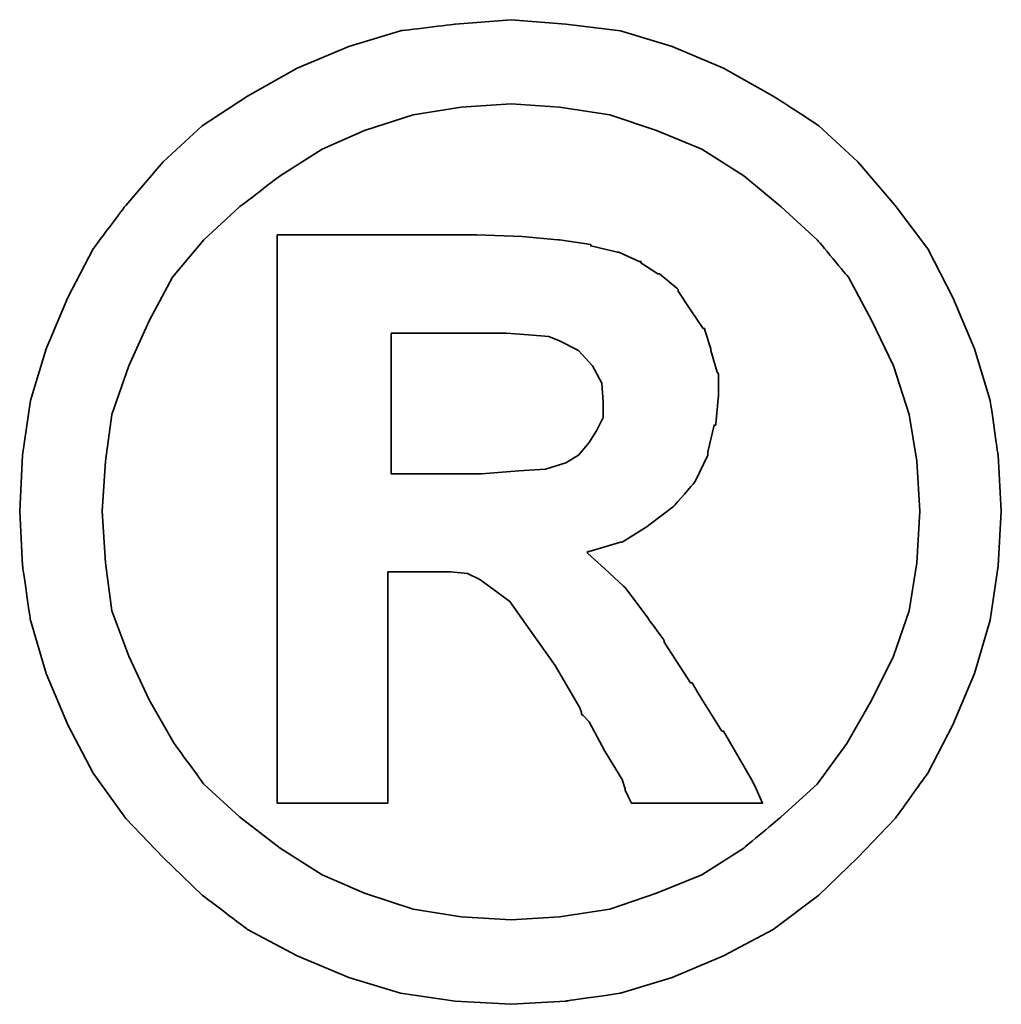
# Model space of a CAD drawing. Header units: millimetres. Extents: x 340 to 654, y 334 to 449.
# Tile 51 of 53: x 597.65 to 599.29, y 371.87 to 373.51. Entities that reach past the tile are written whole.
import ezdxf

# ---------------------------------------------------------------- set-up
doc = ezdxf.new("R2010")
doc.units = ezdxf.units.MM
doc.layers.add('DIM', color=4, linetype='Continuous')
doc.layers.add('layer 1', color=7, linetype='Continuous')

# ---------------------------------------------------------------- blocks, each defined once
blk = doc.blocks.new('TBI MOTION logo(完整正式版)')
at = {"layer": 'layer 1', "color": 22, "lineweight": 35}
for points, knots in [([(81.20634, 4.98624), (81.20634, 4.98624), (81.18649, 5.32862), (81.18649, 5.32862), (81.18649, 5.32862), (81.18649, 5.32862), (81.13886, 5.66206), (81.13886, 5.66206), (81.13886, 5.66206), (81.13886, 5.66206), (81.04359, 5.97764), (81.04359, 5.97764), (81.04359, 5.97764), (81.04359, 5.97764), (80.91061, 6.29124), (80.91061, 6.29124), (80.91061, 6.29124), (80.91061, 6.29124), (80.75778, 6.58697), (80.75778, 6.58697), (80.75778, 6.58697), (80.75778, 6.58697), (80.5593, 6.85294), (80.5593, 6.85294), (80.5593, 6.85294), (80.5593, 6.85294), (80.33105, 7.1189), (80.33105, 7.1189), (80.33105, 7.1189), (80.33105, 7.1189), (80.09287, 7.33921), (80.09287, 7.33921), (80.09287, 7.33921), (80.09287, 7.33921), (79.815, 7.51982), (79.815, 7.51982), (79.815, 7.51982), (79.815, 7.51982), (79.51133, 7.69051), (79.51133, 7.69051), (79.51133, 7.69051), (79.51133, 7.69051), (79.19773, 7.8235), (79.19773, 7.8235), (79.19773, 7.8235), (79.19773, 7.8235), (78.88215, 7.91877), (78.88215, 7.91877), (78.88215, 7.91877), (78.88215, 7.91877), (78.54871, 7.95846), (78.54871, 7.95846), (78.54871, 7.95846), (78.54871, 7.95846), (78.21526, 7.98625), (78.21526, 7.98625), (78.21526, 7.98625), (78.21526, 7.98625), (77.87388, 7.95846), (77.87388, 7.95846), (77.87388, 7.95846), (77.87388, 7.95846), (77.54044, 7.91877), (77.54044, 7.91877), (77.54044, 7.91877), (77.54044, 7.91877), (77.22485, 7.8235), (77.22485, 7.8235), (77.22485, 7.8235), (77.22485, 7.8235), (76.91027, 7.69051), (76.91027, 7.69051), (76.91027, 7.69051), (76.91027, 7.69051), (76.6056, 7.51982), (76.6056, 7.51982), (76.6056, 7.51982), (76.6056, 7.51982), (76.32972, 7.33921), (76.32972, 7.33921), (76.32972, 7.33921), (76.32972, 7.33921), (76.09154, 7.1189), (76.09154, 7.1189), (76.09154, 7.1189), (76.09154, 7.1189), (75.86329, 6.85294), (75.86329, 6.85294), (75.86329, 6.85294), (75.86329, 6.85294), (75.66382, 6.58697), (75.66382, 6.58697), (75.66382, 6.58697), (75.66382, 6.58697), (75.51099, 6.29124), (75.51099, 6.29124), (75.51099, 6.29124), (75.51099, 6.29124), (75.37702, 5.97764), (75.37702, 5.97764), (75.37702, 5.97764), (75.37702, 5.97764), (75.28175, 5.66206), (75.28175, 5.66206), (75.28175, 5.66206), (75.28175, 5.66206), (75.23411, 5.32862), (75.23411, 5.32862), (75.23411, 5.32862), (75.23411, 5.32862), (75.21625, 4.98624), (75.21625, 4.98624), (75.21625, 4.98624), (75.21625, 4.98624), (75.23411, 4.6528), (75.23411, 4.6528), (75.23411, 4.6528), (75.23411, 4.6528), (75.28175, 4.32035), (75.28175, 4.32035), (75.28175, 4.32035), (75.28175, 4.32035), (75.37702, 3.99583), (75.37702, 3.99583), (75.37702, 3.99583), (75.37702, 3.99583), (75.51099, 3.68224), (75.51099, 3.68224), (75.51099, 3.68224), (75.51099, 3.68224), (75.66382, 3.38749), (75.66382, 3.38749), (75.66382, 3.38749), (75.66382, 3.38749), (75.86329, 3.10963), (75.86329, 3.10963), (75.86329, 3.10963), (75.86329, 3.10963), (76.09154, 2.87145), (76.09154, 2.87145), (76.09154, 2.87145), (76.09154, 2.87145), (76.32972, 2.6432), (76.32972, 2.6432), (76.32972, 2.6432), (76.32972, 2.6432), (76.6056, 2.43381), (76.6056, 2.43381), (76.6056, 2.43381), (76.6056, 2.43381), (76.91027, 2.27205), (76.91027, 2.27205), (76.91027, 2.27205), (76.91027, 2.27205), (77.22485, 2.13906), (77.22485, 2.13906), (77.22485, 2.13906), (77.22485, 2.13906), (77.54044, 2.0438), (77.54044, 2.0438), (77.54044, 2.0438), (77.54044, 2.0438), (77.87388, 1.99616), (77.87388, 1.99616), (77.87388, 1.99616), (77.87388, 1.99616), (78.21526, 1.97631), (78.21526, 1.97631), (78.21526, 1.97631), (78.21526, 1.97631), (78.54871, 1.99616), (78.54871, 1.99616), (78.54871, 1.99616), (78.54871, 1.99616), (78.88215, 2.0438), (78.88215, 2.0438), (78.88215, 2.0438), (78.88215, 2.0438), (79.19773, 2.13906), (79.19773, 2.13906), (79.19773, 2.13906), (79.19773, 2.13906), (79.51133, 2.27205), (79.51133, 2.27205), (79.51133, 2.27205), (79.51133, 2.27205), (79.815, 2.43381), (79.815, 2.43381), (79.815, 2.43381), (79.815, 2.43381), (80.09287, 2.6432), (80.09287, 2.6432), (80.09287, 2.6432), (80.09287, 2.6432), (80.33105, 2.87145), (80.33105, 2.87145), (80.33105, 2.87145), (80.33105, 2.87145), (80.5593, 3.10963), (80.5593, 3.10963), (80.5593, 3.10963), (80.5593, 3.10963), (80.75778, 3.38749), (80.75778, 3.38749), (80.75778, 3.38749), (80.75778, 3.38749), (80.91061, 3.68224), (80.91061, 3.68224), (80.91061, 3.68224), (80.91061, 3.68224), (81.04359, 3.99583), (81.04359, 3.99583), (81.04359, 3.99583), (81.04359, 3.99583), (81.13886, 4.32035), (81.13886, 4.32035), (81.13886, 4.32035), (81.13886, 4.32035), (81.18649, 4.6528), (81.18649, 4.6528), (81.18649, 4.6528), (81.18649, 4.6528), (81.20634, 4.98624), (81.20634, 4.98624)], [0, 0, 0, 0, 0.0178571, 0.0178571, 0.0178571, 0.0178572, 0.0357143, 0.0357143, 0.0357143, 0.0357143, 0.0535714, 0.0535714, 0.0535714, 0.0535714, 0.0714286, 0.0714286, 0.0714286, 0.0714286, 0.0892857, 0.0892857, 0.0892857, 0.0892857, 0.1071429, 0.1071429, 0.1071429, 0.1071429, 0.125, 0.125, 0.125, 0.125, 0.1428571, 0.1428571, 0.1428571, 0.1428572, 0.1607143, 0.1607143, 0.1607143, 0.1607143, 0.1785714, 0.1785714, 0.1785714, 0.1785714, 0.1964286, 0.1964286, 0.1964286, 0.1964286, 0.2142857, 0.2142857, 0.2142857, 0.2142857, 0.2321429, 0.2321429, 0.2321429, 0.2321429, 0.25, 0.25, 0.25, 0.25, 0.2678571, 0.2678571, 0.2678571, 0.2678572, 0.2857143, 0.2857143, 0.2857143, 0.2857143, 0.3035714, 0.3035714, 0.3035714, 0.3035714, 0.3214286, 0.3214286, 0.3214286, 0.3214286, 0.3392857, 0.3392857, 0.3392857, 0.3392857, 0.3571429, 0.3571429, 0.3571429, 0.3571429, 0.375, 0.375, 0.375, 0.375, 0.3928571, 0.3928571, 0.3928571, 0.3928572, 0.4107143, 0.4107143, 0.4107143, 0.4107143, 0.4285714, 0.4285714, 0.4285714, 0.4285714, 0.4464286, 0.4464286, 0.4464286, 0.4464286, 0.4642857, 0.4642857, 0.4642857, 0.4642857, 0.4821429, 0.4821429, 0.4821429, 0.4821429, 0.5, 0.5, 0.5, 0.5, 0.5178571, 0.5178571, 0.5178571, 0.5178572, 0.5357143, 0.5357143, 0.5357143, 0.5357143, 0.5535714, 0.5535714, 0.5535714, 0.5535714, 0.5714286, 0.5714286, 0.5714286, 0.5714286, 0.5892857, 0.5892857, 0.5892857, 0.5892857, 0.6071429, 0.6071429, 0.6071429, 0.6071429, 0.625, 0.625, 0.625, 0.625, 0.6428571, 0.6428571, 0.6428571, 0.6428572, 0.6607143, 0.6607143, 0.6607143, 0.6607143, 0.6785714, 0.6785714, 0.6785714, 0.6785714, 0.6964286, 0.6964286, 0.6964286, 0.6964286, 0.7142857, 0.7142857, 0.7142857, 0.7142857, 0.7321429, 0.7321429, 0.7321429, 0.7321429, 0.75, 0.75, 0.75, 0.75, 0.7678571, 0.7678571, 0.7678571, 0.7678572, 0.7857143, 0.7857143, 0.7857143, 0.7857143, 0.8035714, 0.8035714, 0.8035714, 0.8035714, 0.8214286, 0.8214286, 0.8214286, 0.8214286, 0.8392857, 0.8392857, 0.8392857, 0.8392857, 0.8571429, 0.8571429, 0.8571429, 0.8571429, 0.875, 0.875, 0.875, 0.875, 0.8928571, 0.8928571, 0.8928571, 0.8928572, 0.9107143, 0.9107143, 0.9107143, 0.9107143, 0.9285714, 0.9285714, 0.9285714, 0.9285714, 0.9464286, 0.9464286, 0.9464286, 0.9464286, 0.9642857, 0.9642857, 0.9642857, 0.9642857, 0.9821429, 0.9821429, 0.9821429, 0.9821429, 1, 1, 1, 1]), ([(80.71014, 4.98624), (80.71014, 4.98624), (80.69129, 5.29091), (80.69129, 5.29091), (80.69129, 5.29091), (80.69129, 5.29091), (80.64464, 5.57672), (80.64464, 5.57672), (80.64464, 5.57672), (80.64464, 5.57672), (80.54937, 5.87245), (80.54937, 5.87245), (80.54937, 5.87245), (80.54937, 5.87245), (80.41639, 6.14833), (80.41639, 6.14833), (80.41639, 6.14833), (80.41639, 6.14833), (80.27349, 6.41429), (80.27349, 6.41429), (80.27349, 6.41429), (80.27349, 6.41429), (80.08295, 6.64255), (80.08295, 6.64255), (80.08295, 6.64255), (80.08295, 6.64255), (79.86264, 6.84301), (79.86264, 6.84301), (79.86264, 6.84301), (79.86264, 6.84301), (79.63439, 7.03355), (79.63439, 7.03355), (79.63439, 7.03355), (79.63439, 7.03355), (79.37835, 7.1963), (79.37835, 7.1963), (79.37835, 7.1963), (79.37835, 7.1963), (79.10246, 7.30944), (79.10246, 7.30944), (79.10246, 7.30944), (79.10246, 7.30944), (78.81665, 7.40471), (78.81665, 7.40471), (78.81665, 7.40471), (78.81665, 7.40471), (78.511, 7.45234), (78.511, 7.45234), (78.511, 7.45234), (78.511, 7.45234), (78.21526, 7.47219), (78.21526, 7.47219), (78.21526, 7.47219), (78.21526, 7.47219), (77.9106, 7.45234), (77.9106, 7.45234), (77.9106, 7.45234), (77.9106, 7.45234), (77.61685, 7.40471), (77.61685, 7.40471), (77.61685, 7.40471), (77.61685, 7.40471), (77.32012, 7.30944), (77.32012, 7.30944), (77.32012, 7.30944), (77.32012, 7.30944), (77.06309, 7.1963), (77.06309, 7.1963), (77.06309, 7.1963), (77.06309, 7.1963), (76.80606, 7.03355), (76.80606, 7.03355), (76.80606, 7.03355), (76.80606, 7.03355), (76.55797, 6.84301), (76.55797, 6.84301), (76.55797, 6.84301), (76.55797, 6.84301), (76.34063, 6.64255), (76.34063, 6.64255), (76.34063, 6.64255), (76.34063, 6.64255), (76.1491, 6.41429), (76.1491, 6.41429), (76.1491, 6.41429), (76.1491, 6.41429), (76.0062, 6.14833), (76.0062, 6.14833), (76.0062, 6.14833), (76.0062, 6.14833), (75.88314, 5.87245), (75.88314, 5.87245), (75.88314, 5.87245), (75.88314, 5.87245), (75.77794, 5.57672), (75.77794, 5.57672), (75.77794, 5.57672), (75.77794, 5.57672), (75.73924, 5.29091), (75.73924, 5.29091), (75.73924, 5.29091), (75.73924, 5.29091), (75.72039, 4.98624), (75.72039, 4.98624), (75.72039, 4.98624), (75.72039, 4.98624), (75.73924, 4.67165), (75.73924, 4.67165), (75.73924, 4.67165), (75.73924, 4.67165), (75.77794, 4.37791), (75.77794, 4.37791), (75.77794, 4.37791), (75.77794, 4.37791), (75.88314, 4.10102), (75.88314, 4.10102), (75.88314, 4.10102), (75.88314, 4.10102), (76.0062, 3.83407), (76.0062, 3.83407), (76.0062, 3.83407), (76.0062, 3.83407), (76.15902, 3.56811), (76.15902, 3.56811), (76.15902, 3.56811), (76.15902, 3.56811), (76.34063, 3.32001), (76.34063, 3.32001), (76.34063, 3.32001), (76.34063, 3.32001), (76.55797, 3.11955), (76.55797, 3.11955), (76.55797, 3.11955), (76.55797, 3.11955), (76.80606, 2.92901), (76.80606, 2.92901), (76.80606, 2.92901), (76.80606, 2.92901), (77.06309, 2.76725), (77.06309, 2.76725), (77.06309, 2.76725), (77.06309, 2.76725), (77.32012, 2.65412), (77.32012, 2.65412), (77.32012, 2.65412), (77.32012, 2.65412), (77.61685, 2.55786), (77.61685, 2.55786), (77.61685, 2.55786), (77.61685, 2.55786), (77.9106, 2.51022), (77.9106, 2.51022), (77.9106, 2.51022), (77.9106, 2.51022), (78.21526, 2.49137), (78.21526, 2.49137), (78.21526, 2.49137), (78.21526, 2.49137), (78.511, 2.51022), (78.511, 2.51022), (78.511, 2.51022), (78.511, 2.51022), (78.81665, 2.55786), (78.81665, 2.55786), (78.81665, 2.55786), (78.81665, 2.55786), (79.10246, 2.65412), (79.10246, 2.65412), (79.10246, 2.65412), (79.10246, 2.65412), (79.37835, 2.76725), (79.37835, 2.76725), (79.37835, 2.76725), (79.37835, 2.76725), (79.63439, 2.92901), (79.63439, 2.92901), (79.63439, 2.92901), (79.63439, 2.92901), (79.86264, 3.11955), (79.86264, 3.11955), (79.86264, 3.11955), (79.86264, 3.11955), (80.08295, 3.32001), (80.08295, 3.32001), (80.08295, 3.32001), (80.08295, 3.32001), (80.26356, 3.56811), (80.26356, 3.56811), (80.26356, 3.56811), (80.26356, 3.56811), (80.41639, 3.83407), (80.41639, 3.83407), (80.41639, 3.83407), (80.41639, 3.83407), (80.54937, 4.10102), (80.54937, 4.10102), (80.54937, 4.10102), (80.54937, 4.10102), (80.64464, 4.37791), (80.64464, 4.37791), (80.64464, 4.37791), (80.64464, 4.37791), (80.69129, 4.67165), (80.69129, 4.67165), (80.69129, 4.67165), (80.69129, 4.67165), (80.71014, 4.98624), (80.71014, 4.98624)], [0, 0, 0, 0, 0.0192308, 0.0192308, 0.0192308, 0.0192308, 0.0384615, 0.0384615, 0.0384615, 0.0384615, 0.0576923, 0.0576923, 0.0576923, 0.0576923, 0.0769231, 0.0769231, 0.0769231, 0.0769231, 0.0961538, 0.0961538, 0.0961538, 0.0961539, 0.1153846, 0.1153846, 0.1153846, 0.1153846, 0.1346154, 0.1346154, 0.1346154, 0.1346154, 0.1538462, 0.1538462, 0.1538462, 0.1538462, 0.1730769, 0.1730769, 0.1730769, 0.1730769, 0.1923077, 0.1923077, 0.1923077, 0.1923077, 0.2115385, 0.2115385, 0.2115385, 0.2115385, 0.2307692, 0.2307692, 0.2307692, 0.2307692, 0.25, 0.25, 0.25, 0.25, 0.2692308, 0.2692308, 0.2692308, 0.2692308, 0.2884615, 0.2884615, 0.2884615, 0.2884615, 0.3076923, 0.3076923, 0.3076923, 0.3076923, 0.3269231, 0.3269231, 0.3269231, 0.3269231, 0.3461538, 0.3461538, 0.3461538, 0.3461539, 0.3653846, 0.3653846, 0.3653846, 0.3653846, 0.3846154, 0.3846154, 0.3846154, 0.3846154, 0.4038462, 0.4038462, 0.4038462, 0.4038462, 0.4230769, 0.4230769, 0.4230769, 0.4230769, 0.4423077, 0.4423077, 0.4423077, 0.4423077, 0.4615385, 0.4615385, 0.4615385, 0.4615385, 0.4807692, 0.4807692, 0.4807692, 0.4807692, 0.5, 0.5, 0.5, 0.5, 0.5192308, 0.5192308, 0.5192308, 0.5192308, 0.5384615, 0.5384615, 0.5384615, 0.5384615, 0.5576923, 0.5576923, 0.5576923, 0.5576923, 0.5769231, 0.5769231, 0.5769231, 0.5769231, 0.5961538, 0.5961538, 0.5961538, 0.5961539, 0.6153846, 0.6153846, 0.6153846, 0.6153846, 0.6346154, 0.6346154, 0.6346154, 0.6346154, 0.6538462, 0.6538462, 0.6538462, 0.6538462, 0.6730769, 0.6730769, 0.6730769, 0.6730769, 0.6923077, 0.6923077, 0.6923077, 0.6923077, 0.7115385, 0.7115385, 0.7115385, 0.7115385, 0.7307692, 0.7307692, 0.7307692, 0.7307692, 0.75, 0.75, 0.75, 0.75, 0.7692308, 0.7692308, 0.7692308, 0.7692308, 0.7884615, 0.7884615, 0.7884615, 0.7884615, 0.8076923, 0.8076923, 0.8076923, 0.8076923, 0.8269231, 0.8269231, 0.8269231, 0.8269231, 0.8461538, 0.8461538, 0.8461538, 0.8461539, 0.8653846, 0.8653846, 0.8653846, 0.8653846, 0.8846154, 0.8846154, 0.8846154, 0.8846154, 0.9038462, 0.9038462, 0.9038462, 0.9038462, 0.9230769, 0.9230769, 0.9230769, 0.9230769, 0.9423077, 0.9423077, 0.9423077, 0.9423077, 0.9615385, 0.9615385, 0.9615385, 0.9615385, 0.9807692, 0.9807692, 0.9807692, 0.9807692, 1, 1, 1, 1]), ([(76.78721, 3.2823), (76.78721, 3.2823), (76.78721, 3.32001), (76.78721, 3.32001), (76.78721, 3.32001), (76.78721, 3.32001), (76.78721, 3.42422), (76.78721, 3.42422), (76.78721, 3.42422), (76.78721, 3.42422), (76.78721, 3.59689), (76.78721, 3.59689), (76.78721, 3.59689), (76.78721, 3.59689), (76.78721, 3.80529), (76.78721, 3.80529), (76.78721, 3.80529), (76.78721, 3.80529), (76.78721, 4.0524), (76.78721, 4.0524), (76.78721, 4.0524), (76.78721, 4.0524), (76.78721, 4.32035), (76.78721, 4.32035), (76.78721, 4.32035), (76.78721, 4.32035), (76.78721, 4.92868), (76.78721, 4.92868), (76.78721, 4.92868), (76.78721, 4.92868), (76.78721, 5.53801), (76.78721, 5.53801), (76.78721, 5.53801), (76.78721, 5.53801), (76.78721, 5.82482), (76.78721, 5.82482), (76.78721, 5.82482), (76.78721, 5.82482), (76.78721, 6.07291), (76.78721, 6.07291), (76.78721, 6.07291), (76.78721, 6.07291), (76.78721, 6.30017), (76.78721, 6.30017), (76.78721, 6.30017), (76.78721, 6.30017), (76.78721, 6.45399), (76.78721, 6.45399), (76.78721, 6.45399), (76.78721, 6.45399), (76.78721, 6.5572), (76.78721, 6.5572), (76.78721, 6.5572), (76.78721, 6.5572), (76.78721, 6.59689), (76.78721, 6.59689), (76.78721, 6.59689), (76.78721, 6.59689), (76.78721, 6.67232), (76.78721, 6.67232), (76.78721, 6.67232), (76.78721, 6.67232), (76.8537, 6.67232), (76.8537, 6.67232), (76.8537, 6.67232), (76.8537, 6.67232), (76.87355, 6.67232), (76.87355, 6.67232), (76.87355, 6.67232), (76.87355, 6.67232), (76.91027, 6.67232), (76.91027, 6.67232), (76.91027, 6.67232), (76.91027, 6.67232), (77.04424, 6.67232), (77.04424, 6.67232), (77.04424, 6.67232), (77.04424, 6.67232), (77.22485, 6.67232), (77.22485, 6.67232), (77.22485, 6.67232), (77.22485, 6.67232), (77.43524, 6.67232), (77.43524, 6.67232), (77.43524, 6.67232), (77.43524, 6.67232), (77.65357, 6.67232), (77.65357, 6.67232), (77.65357, 6.67232), (77.65357, 6.67232), (77.82625, 6.67232), (77.82625, 6.67232), (77.82625, 6.67232), (77.82625, 6.67232), (77.94037, 6.67232), (77.94037, 6.67232), (77.94037, 6.67232), (77.94037, 6.67232), (77.97709, 6.67232), (77.97709, 6.67232), (77.97709, 6.67232), (77.97709, 6.67232), (77.99694, 6.67232), (77.99694, 6.67232), (77.99694, 6.67232), (77.99694, 6.67232), (78.00686, 6.67232), (78.00686, 6.67232), (78.00686, 6.67232), (78.00686, 6.67232), (78.28275, 6.6624), (78.28275, 6.6624), (78.28275, 6.6624), (78.28275, 6.6624), (78.50107, 6.64255), (78.50107, 6.64255), (78.50107, 6.64255), (78.50107, 6.64255), (78.511, 6.64255), (78.511, 6.64255), (78.511, 6.64255), (78.511, 6.64255), (78.70154, 6.61476), (78.70154, 6.61476), (78.70154, 6.61476), (78.70154, 6.61476), (78.70154, 6.60483), (78.70154, 6.60483), (78.70154, 6.60483), (78.70154, 6.60483), (78.86429, 6.56713), (78.86429, 6.56713), (78.86429, 6.56713), (78.86429, 6.56713), (78.87223, 6.56713), (78.87223, 6.56713), (78.87223, 6.56713), (78.87223, 6.56713), (78.99727, 6.51056), (78.99727, 6.51056), (78.99727, 6.51056), (78.99727, 6.51056), (79.00719, 6.51056), (79.00719, 6.51056), (79.00719, 6.51056), (79.00719, 6.51056), (79.00719, 6.50162), (79.00719, 6.50162), (79.00719, 6.50162), (79.00719, 6.50162), (79.1104, 6.43415), (79.1104, 6.43415), (79.1104, 6.43415), (79.1104, 6.43415), (79.12132, 6.43415), (79.12132, 6.43415), (79.12132, 6.43415), (79.12132, 6.43415), (79.22552, 6.34781), (79.22552, 6.34781), (79.22552, 6.34781), (79.22552, 6.34781), (79.23544, 6.33888), (79.23544, 6.33888), (79.23544, 6.33888), (79.23544, 6.33888), (79.23544, 6.32895), (79.23544, 6.32895), (79.23544, 6.32895), (79.23544, 6.32895), (79.31087, 6.21483), (79.31087, 6.21483), (79.31087, 6.21483), (79.31087, 6.21483), (79.38629, 6.1007), (79.38629, 6.1007), (79.38629, 6.1007), (79.38629, 6.1007), (79.3972, 6.1007), (79.3972, 6.1007), (79.3972, 6.1007), (79.3972, 6.1007), (79.3972, 6.09078), (79.3972, 6.09078), (79.3972, 6.09078), (79.3972, 6.09078), (79.43392, 5.97764), (79.43392, 5.97764), (79.43392, 5.97764), (79.43392, 5.97764), (79.43392, 5.96772), (79.43392, 5.96772), (79.43392, 5.96772), (79.43392, 5.96772), (79.47362, 5.83474), (79.47362, 5.83474), (79.47362, 5.83474), (79.47362, 5.83474), (79.48156, 5.82482), (79.48156, 5.82482), (79.48156, 5.82482), (79.48156, 5.82482), (79.48156, 5.69977), (79.48156, 5.69977), (79.48156, 5.69977), (79.48156, 5.69977), (79.48156, 5.69183), (79.48156, 5.69183), (79.48156, 5.69183), (79.48156, 5.69183), (79.4637, 5.51915), (79.4637, 5.51915), (79.4637, 5.51915), (79.4637, 5.51915), (79.4637, 5.51122), (79.4637, 5.51122), (79.4637, 5.51122), (79.4637, 5.51122), (79.45377, 5.51122), (79.45377, 5.51122), (79.45377, 5.51122), (79.45377, 5.51122), (79.41507, 5.34847), (79.41507, 5.34847), (79.41507, 5.34847), (79.41507, 5.34847), (79.41507, 5.33854), (79.41507, 5.33854), (79.41507, 5.33854), (79.41507, 5.33854), (79.41507, 5.32862), (79.41507, 5.32862), (79.41507, 5.32862), (79.41507, 5.32862), (79.33865, 5.16785), (79.33865, 5.16785), (79.33865, 5.16785), (79.33865, 5.16785), (79.33071, 5.15693), (79.33071, 5.15693), (79.33071, 5.15693), (79.33071, 5.15693), (79.2156, 5.02495), (79.2156, 5.02495), (79.2156, 5.02495), (79.2156, 5.02495), (79.20567, 5.01502), (79.20567, 5.01502), (79.20567, 5.01502), (79.20567, 5.01502), (79.05483, 4.89991), (79.05483, 4.89991), (79.05483, 4.89991), (79.05483, 4.89991), (79.04491, 4.89197), (79.04491, 4.89197), (79.04491, 4.89197), (79.04491, 4.89197), (78.89208, 4.7967), (78.89208, 4.7967), (78.89208, 4.7967), (78.89208, 4.7967), (78.88215, 4.7967), (78.88215, 4.7967), (78.88215, 4.7967), (78.88215, 4.7967), (78.69161, 4.73913), (78.69161, 4.73913), (78.69161, 4.73913), (78.69161, 4.73913), (78.68169, 4.73913), (78.68169, 4.73913), (78.68169, 4.73913), (78.68169, 4.73913), (78.68169, 4.72921), (78.68169, 4.72921), (78.68169, 4.72921), (78.68169, 4.72921), (78.78688, 4.63394), (78.78688, 4.63394), (78.78688, 4.63394), (78.78688, 4.63394), (78.902, 4.52875), (78.902, 4.52875), (78.902, 4.52875), (78.902, 4.52875), (78.91093, 4.52081), (78.91093, 4.52081), (78.91093, 4.52081), (78.91093, 4.52081), (79.02506, 4.36798), (79.02506, 4.36798), (79.02506, 4.36798), (79.02506, 4.36798), (79.1501, 4.1953), (79.1501, 4.1953), (79.1501, 4.1953), (79.1501, 4.1953), (79.1501, 4.18736), (79.1501, 4.18736), (79.1501, 4.18736), (79.1501, 4.18736), (79.29201, 3.96705), (79.29201, 3.96705), (79.29201, 3.96705), (79.29201, 3.96705), (79.31087, 3.93828), (79.31087, 3.93828), (79.31087, 3.93828), (79.31087, 3.93828), (79.32079, 3.93828), (79.32079, 3.93828), (79.32079, 3.93828), (79.32079, 3.93828), (79.3585, 3.87178), (79.3585, 3.87178), (79.3585, 3.87178), (79.3585, 3.87178), (79.50141, 3.64353), (79.50141, 3.64353), (79.50141, 3.64353), (79.50141, 3.64353), (79.51133, 3.64353), (79.51133, 3.64353), (79.51133, 3.64353), (79.51133, 3.64353), (79.64431, 3.41528), (79.64431, 3.41528), (79.64431, 3.41528), (79.64431, 3.41528), (79.68202, 3.3478), (79.68202, 3.3478), (79.68202, 3.3478), (79.68202, 3.3478), (79.70187, 3.31009), (79.70187, 3.31009), (79.70187, 3.31009), (79.70187, 3.31009), (79.7495, 3.2049), (79.7495, 3.2049), (79.7495, 3.2049), (79.7495, 3.2049), (79.64431, 3.2049), (79.64431, 3.2049), (79.64431, 3.2049), (79.64431, 3.2049), (79.62546, 3.2049), (79.62546, 3.2049), (79.62546, 3.2049), (79.62546, 3.2049), (79.53912, 3.2049), (79.53912, 3.2049), (79.53912, 3.2049), (79.53912, 3.2049), (79.31087, 3.2049), (79.31087, 3.2049), (79.31087, 3.2049), (79.31087, 3.2049), (79.08262, 3.2049), (79.08262, 3.2049), (79.08262, 3.2049), (79.08262, 3.2049), (79.00719, 3.2049), (79.00719, 3.2049), (79.00719, 3.2049), (79.00719, 3.2049), (78.98735, 3.2049), (78.98735, 3.2049), (78.98735, 3.2049), (78.98735, 3.2049), (78.94964, 3.2049), (78.94964, 3.2049), (78.94964, 3.2049), (78.94964, 3.2049), (78.92979, 3.24459), (78.92979, 3.24459), (78.92979, 3.24459), (78.92979, 3.24459), (78.91093, 3.2823), (78.91093, 3.2823), (78.91093, 3.2823), (78.91093, 3.2823), (78.91093, 3.29223), (78.91093, 3.29223), (78.91093, 3.29223), (78.91093, 3.29223), (78.89208, 3.3478), (78.89208, 3.3478), (78.89208, 3.3478), (78.89208, 3.3478), (78.78688, 3.52048), (78.78688, 3.52048), (78.78688, 3.52048), (78.78688, 3.52048), (78.69161, 3.7001), (78.69161, 3.7001), (78.69161, 3.7001), (78.69161, 3.7001), (78.6539, 3.7388), (78.6539, 3.7388), (78.6539, 3.7388), (78.6539, 3.7388), (78.64398, 3.74873), (78.64398, 3.74873), (78.64398, 3.74873), (78.64398, 3.74873), (78.64398, 3.75766), (78.64398, 3.75766), (78.64398, 3.75766), (78.64398, 3.75766), (78.63405, 3.78644), (78.63405, 3.78644), (78.63405, 3.78644), (78.63405, 3.78644), (78.48321, 4.04347), (78.48321, 4.04347), (78.48321, 4.04347), (78.48321, 4.04347), (78.33038, 4.2618), (78.33038, 4.2618), (78.33038, 4.2618), (78.33038, 4.2618), (78.20732, 4.43447), (78.20732, 4.43447), (78.20732, 4.43447), (78.20732, 4.43447), (78.09221, 4.52081), (78.09221, 4.52081), (78.09221, 4.52081), (78.09221, 4.52081), (78.02472, 4.56845), (78.02472, 4.56845), (78.02472, 4.56845), (78.02472, 4.56845), (77.9493, 4.60616), (77.9493, 4.60616), (77.9493, 4.60616), (77.9493, 4.60616), (77.8451, 4.61608), (77.8451, 4.61608), (77.8451, 4.61608), (77.8451, 4.61608), (77.71113, 4.61608), (77.71113, 4.61608), (77.71113, 4.61608), (77.71113, 4.61608), (77.69128, 4.61608), (77.69128, 4.61608), (77.69128, 4.61608), (77.69128, 4.61608), (77.67342, 4.61608), (77.67342, 4.61608), (77.67342, 4.61608), (77.67342, 4.61608), (77.5583, 4.61608), (77.5583, 4.61608), (77.5583, 4.61608), (77.5583, 4.61608), (77.46303, 4.61608), (77.46303, 4.61608), (77.46303, 4.61608), (77.46303, 4.61608), (77.46303, 4.54761), (77.46303, 4.54761), (77.46303, 4.54761), (77.46303, 4.54761), (77.46303, 4.47318), (77.46303, 4.47318), (77.46303, 4.47318), (77.46303, 4.47318), (77.46303, 4.24294), (77.46303, 4.24294), (77.46303, 4.24294), (77.46303, 4.24294), (77.46303, 3.99583), (77.46303, 3.99583), (77.46303, 3.99583), (77.46303, 3.99583), (77.46303, 3.72888), (77.46303, 3.72888), (77.46303, 3.72888), (77.46303, 3.72888), (77.46303, 3.51055), (77.46303, 3.51055), (77.46303, 3.51055), (77.46303, 3.51055), (77.46303, 3.42422), (77.46303, 3.42422), (77.46303, 3.42422), (77.46303, 3.42422), (77.46303, 3.35773), (77.46303, 3.35773), (77.46303, 3.35773), (77.46303, 3.35773), (77.46303, 3.30017), (77.46303, 3.30017), (77.46303, 3.30017), (77.46303, 3.30017), (77.46303, 3.2823), (77.46303, 3.2823), (77.46303, 3.2823), (77.46303, 3.2823), (77.46303, 3.2049), (77.46303, 3.2049), (77.46303, 3.2049), (77.46303, 3.2049), (77.39753, 3.2049), (77.39753, 3.2049), (77.39753, 3.2049), (77.39753, 3.2049), (77.37768, 3.2049), (77.37768, 3.2049), (77.37768, 3.2049), (77.37768, 3.2049), (77.32012, 3.2049), (77.32012, 3.2049), (77.32012, 3.2049), (77.32012, 3.2049), (77.12165, 3.2049), (77.12165, 3.2049), (77.12165, 3.2049), (77.12165, 3.2049), (76.94897, 3.2049), (76.94897, 3.2049), (76.94897, 3.2049), (76.94897, 3.2049), (76.8924, 3.2049), (76.8924, 3.2049), (76.8924, 3.2049), (76.8924, 3.2049), (76.8537, 3.2049), (76.8537, 3.2049), (76.8537, 3.2049), (76.8537, 3.2049), (76.78721, 3.2049), (76.78721, 3.2049), (76.78721, 3.2049), (76.78721, 3.2049), (76.78721, 3.2823), (76.78721, 3.2823)], [0, 0, 0, 0, 0.0074074, 0.0074074, 0.0074074, 0.0074074, 0.0148148, 0.0148148, 0.0148148, 0.0148148, 0.0222222, 0.0222222, 0.0222222, 0.0222222, 0.0296296, 0.0296296, 0.0296296, 0.0296296, 0.037037, 0.037037, 0.037037, 0.037037, 0.0444444, 0.0444444, 0.0444444, 0.0444445, 0.0518519, 0.0518519, 0.0518519, 0.0518519, 0.0592593, 0.0592593, 0.0592593, 0.0592593, 0.0666667, 0.0666667, 0.0666667, 0.0666667, 0.0740741, 0.0740741, 0.0740741, 0.0740741, 0.0814815, 0.0814815, 0.0814815, 0.0814815, 0.0888889, 0.0888889, 0.0888889, 0.0888889, 0.0962963, 0.0962963, 0.0962963, 0.0962963, 0.1037037, 0.1037037, 0.1037037, 0.1037037, 0.1111111, 0.1111111, 0.1111111, 0.1111111, 0.1185185, 0.1185185, 0.1185185, 0.1185185, 0.1259259, 0.1259259, 0.1259259, 0.1259259, 0.1333333, 0.1333333, 0.1333333, 0.1333333, 0.1407407, 0.1407407, 0.1407407, 0.1407408, 0.1481481, 0.1481481, 0.1481481, 0.1481482, 0.1555556, 0.1555556, 0.1555556, 0.1555556, 0.162963, 0.162963, 0.162963, 0.162963, 0.1703704, 0.1703704, 0.1703704, 0.1703704, 0.1777778, 0.1777778, 0.1777778, 0.1777778, 0.1851852, 0.1851852, 0.1851852, 0.1851852, 0.1925926, 0.1925926, 0.1925926, 0.1925926, 0.2, 0.2, 0.2, 0.2, 0.2074074, 0.2074074, 0.2074074, 0.2074074, 0.2148148, 0.2148148, 0.2148148, 0.2148148, 0.2222222, 0.2222222, 0.2222222, 0.2222222, 0.2296296, 0.2296296, 0.2296296, 0.2296296, 0.237037, 0.237037, 0.237037, 0.237037, 0.2444444, 0.2444444, 0.2444444, 0.2444445, 0.2518519, 0.2518519, 0.2518519, 0.2518519, 0.2592593, 0.2592593, 0.2592593, 0.2592593, 0.2666667, 0.2666667, 0.2666667, 0.2666667, 0.2740741, 0.2740741, 0.2740741, 0.2740741, 0.2814815, 0.2814815, 0.2814815, 0.2814815, 0.2888889, 0.2888889, 0.2888889, 0.2888889, 0.2962963, 0.2962963, 0.2962963, 0.2962963, 0.3037037, 0.3037037, 0.3037037, 0.3037037, 0.3111111, 0.3111111, 0.3111111, 0.3111111, 0.3185185, 0.3185185, 0.3185185, 0.3185185, 0.3259259, 0.3259259, 0.3259259, 0.3259259, 0.3333333, 0.3333333, 0.3333333, 0.3333333, 0.3407407, 0.3407407, 0.3407407, 0.3407408, 0.3481481, 0.3481481, 0.3481481, 0.3481482, 0.3555556, 0.3555556, 0.3555556, 0.3555556, 0.362963, 0.362963, 0.362963, 0.362963, 0.3703704, 0.3703704, 0.3703704, 0.3703704, 0.3777778, 0.3777778, 0.3777778, 0.3777778, 0.3851852, 0.3851852, 0.3851852, 0.3851852, 0.3925926, 0.3925926, 0.3925926, 0.3925926, 0.4, 0.4, 0.4, 0.4, 0.4074074, 0.4074074, 0.4074074, 0.4074074, 0.4148148, 0.4148148, 0.4148148, 0.4148148, 0.4222222, 0.4222222, 0.4222222, 0.4222222, 0.4296296, 0.4296296, 0.4296296, 0.4296296, 0.437037, 0.437037, 0.437037, 0.437037, 0.4444444, 0.4444444, 0.4444444, 0.4444445, 0.4518519, 0.4518519, 0.4518519, 0.4518519, 0.4592593, 0.4592593, 0.4592593, 0.4592593, 0.4666667, 0.4666667, 0.4666667, 0.4666667, 0.4740741, 0.4740741, 0.4740741, 0.4740741, 0.4814815, 0.4814815, 0.4814815, 0.4814815, 0.4888889, 0.4888889, 0.4888889, 0.4888889, 0.4962963, 0.4962963, 0.4962963, 0.4962963, 0.5037037, 0.5037037, 0.5037037, 0.5037037, 0.5111111, 0.5111111, 0.5111111, 0.5111111, 0.5185185, 0.5185185, 0.5185185, 0.5185185, 0.5259259, 0.5259259, 0.5259259, 0.5259259, 0.5333333, 0.5333333, 0.5333333, 0.5333333, 0.5407407, 0.5407407, 0.5407407, 0.5407408, 0.5481481, 0.5481481, 0.5481481, 0.5481482, 0.5555556, 0.5555556, 0.5555556, 0.5555556, 0.562963, 0.562963, 0.562963, 0.562963, 0.5703704, 0.5703704, 0.5703704, 0.5703704, 0.5777778, 0.5777778, 0.5777778, 0.5777778, 0.5851852, 0.5851852, 0.5851852, 0.5851852, 0.5925926, 0.5925926, 0.5925926, 0.5925926, 0.6, 0.6, 0.6, 0.6, 0.6074074, 0.6074074, 0.6074074, 0.6074074, 0.6148148, 0.6148148, 0.6148148, 0.6148148, 0.6222222, 0.6222222, 0.6222222, 0.6222222, 0.6296296, 0.6296296, 0.6296296, 0.6296296, 0.637037, 0.637037, 0.637037, 0.637037, 0.6444444, 0.6444444, 0.6444444, 0.6444445, 0.6518519, 0.6518519, 0.6518519, 0.6518519, 0.6592593, 0.6592593, 0.6592593, 0.6592593, 0.6666667, 0.6666667, 0.6666667, 0.6666667, 0.6740741, 0.6740741, 0.6740741, 0.6740741, 0.6814815, 0.6814815, 0.6814815, 0.6814815, 0.6888889, 0.6888889, 0.6888889, 0.6888889, 0.6962963, 0.6962963, 0.6962963, 0.6962963, 0.7037037, 0.7037037, 0.7037037, 0.7037037, 0.7111111, 0.7111111, 0.7111111, 0.7111111, 0.7185185, 0.7185185, 0.7185185, 0.7185185, 0.7259259, 0.7259259, 0.7259259, 0.7259259, 0.7333333, 0.7333333, 0.7333333, 0.7333333, 0.7407407, 0.7407407, 0.7407407, 0.7407408, 0.7481481, 0.7481481, 0.7481481, 0.7481482, 0.7555556, 0.7555556, 0.7555556, 0.7555556, 0.762963, 0.762963, 0.762963, 0.762963, 0.7703704, 0.7703704, 0.7703704, 0.7703704, 0.7777778, 0.7777778, 0.7777778, 0.7777778, 0.7851852, 0.7851852, 0.7851852, 0.7851852, 0.7925926, 0.7925926, 0.7925926, 0.7925926, 0.8, 0.8, 0.8, 0.8, 0.8074074, 0.8074074, 0.8074074, 0.8074074, 0.8148148, 0.8148148, 0.8148148, 0.8148148, 0.8222222, 0.8222222, 0.8222222, 0.8222222, 0.8296296, 0.8296296, 0.8296296, 0.8296296, 0.837037, 0.837037, 0.837037, 0.837037, 0.8444444, 0.8444444, 0.8444444, 0.8444445, 0.8518519, 0.8518519, 0.8518519, 0.8518519, 0.8592593, 0.8592593, 0.8592593, 0.8592593, 0.8666667, 0.8666667, 0.8666667, 0.8666667, 0.8740741, 0.8740741, 0.8740741, 0.8740741, 0.8814815, 0.8814815, 0.8814815, 0.8814815, 0.8888889, 0.8888889, 0.8888889, 0.8888889, 0.8962963, 0.8962963, 0.8962963, 0.8962963, 0.9037037, 0.9037037, 0.9037037, 0.9037037, 0.9111111, 0.9111111, 0.9111111, 0.9111111, 0.9185185, 0.9185185, 0.9185185, 0.9185185, 0.9259259, 0.9259259, 0.9259259, 0.9259259, 0.9333333, 0.9333333, 0.9333333, 0.9333333, 0.9407407, 0.9407407, 0.9407407, 0.9407408, 0.9481481, 0.9481481, 0.9481481, 0.9481482, 0.9555556, 0.9555556, 0.9555556, 0.9555556, 0.962963, 0.962963, 0.962963, 0.962963, 0.9703704, 0.9703704, 0.9703704, 0.9703704, 0.9777778, 0.9777778, 0.9777778, 0.9777778, 0.9851852, 0.9851852, 0.9851852, 0.9851852, 0.9925926, 0.9925926, 0.9925926, 0.9925926, 1, 1, 1, 1]), ([(77.48288, 6.07291), (77.48288, 6.07291), (77.48288, 5.99551), (77.48288, 5.99551), (77.48288, 5.99551), (77.48288, 5.99551), (77.48288, 5.82482), (77.48288, 5.82482), (77.48288, 5.82482), (77.48288, 5.82482), (77.48288, 5.63328), (77.48288, 5.63328), (77.48288, 5.63328), (77.48288, 5.63328), (77.48288, 5.46358), (77.48288, 5.46358), (77.48288, 5.46358), (77.48288, 5.46358), (77.48288, 5.29091), (77.48288, 5.29091), (77.48288, 5.29091), (77.48288, 5.29091), (77.48288, 5.21449), (77.48288, 5.21449), (77.48288, 5.21449), (77.48288, 5.21449), (77.50074, 5.21449), (77.50074, 5.21449), (77.50074, 5.21449), (77.50074, 5.21449), (77.71113, 5.21449), (77.71113, 5.21449), (77.71113, 5.21449), (77.71113, 5.21449), (77.94037, 5.21449), (77.94037, 5.21449), (77.94037, 5.21449), (77.94037, 5.21449), (78.01579, 5.21449), (78.01579, 5.21449), (78.01579, 5.21449), (78.01579, 5.21449), (78.03465, 5.21449), (78.03465, 5.21449), (78.03465, 5.21449), (78.03465, 5.21449), (78.2629, 5.23335), (78.2629, 5.23335), (78.2629, 5.23335), (78.2629, 5.23335), (78.42565, 5.24327), (78.42565, 5.24327), (78.42565, 5.24327), (78.42565, 5.24327), (78.54871, 5.28098), (78.54871, 5.28098), (78.54871, 5.28098), (78.54871, 5.28098), (78.62611, 5.32862), (78.62611, 5.32862), (78.62611, 5.32862), (78.62611, 5.32862), (78.69161, 5.40503), (78.69161, 5.40503), (78.69161, 5.40503), (78.69161, 5.40503), (78.73925, 5.48145), (78.73925, 5.48145), (78.73925, 5.48145), (78.73925, 5.48145), (78.77696, 5.55885), (78.77696, 5.55885), (78.77696, 5.55885), (78.77696, 5.55885), (78.77696, 5.65214), (78.77696, 5.65214), (78.77696, 5.65214), (78.77696, 5.65214), (78.76902, 5.76726), (78.76902, 5.76726), (78.76902, 5.76726), (78.76902, 5.76726), (78.71146, 5.87245), (78.71146, 5.87245), (78.71146, 5.87245), (78.71146, 5.87245), (78.62611, 5.96772), (78.62611, 5.96772), (78.62611, 5.96772), (78.62611, 5.96772), (78.511, 6.02528), (78.511, 6.02528), (78.511, 6.02528), (78.511, 6.02528), (78.44451, 6.05306), (78.44451, 6.05306), (78.44451, 6.05306), (78.44451, 6.05306), (78.32046, 6.06299), (78.32046, 6.06299), (78.32046, 6.06299), (78.32046, 6.06299), (78.18748, 6.07291), (78.18748, 6.07291), (78.18748, 6.07291), (78.18748, 6.07291), (77.99694, 6.07291), (77.99694, 6.07291), (77.99694, 6.07291), (77.99694, 6.07291), (77.97709, 6.07291), (77.97709, 6.07291), (77.97709, 6.07291), (77.97709, 6.07291), (77.90167, 6.07291), (77.90167, 6.07291), (77.90167, 6.07291), (77.90167, 6.07291), (77.69128, 6.07291), (77.69128, 6.07291), (77.69128, 6.07291), (77.69128, 6.07291), (77.50074, 6.07291), (77.50074, 6.07291), (77.50074, 6.07291), (77.50074, 6.07291), (77.48288, 6.07291), (77.48288, 6.07291)], [0, 0, 0, 0, 0.03125, 0.03125, 0.03125, 0.03125, 0.0625, 0.0625, 0.0625, 0.0625, 0.09375, 0.09375, 0.09375, 0.09375, 0.125, 0.125, 0.125, 0.125, 0.15625, 0.15625, 0.15625, 0.15625, 0.1875, 0.1875, 0.1875, 0.1875, 0.21875, 0.21875, 0.21875, 0.21875, 0.25, 0.25, 0.25, 0.25, 0.28125, 0.28125, 0.28125, 0.28125, 0.3125, 0.3125, 0.3125, 0.3125, 0.34375, 0.34375, 0.34375, 0.34375, 0.375, 0.375, 0.375, 0.375, 0.40625, 0.40625, 0.40625, 0.40625, 0.4375, 0.4375, 0.4375, 0.4375, 0.46875, 0.46875, 0.46875, 0.46875, 0.5, 0.5, 0.5, 0.5, 0.53125, 0.53125, 0.53125, 0.53125, 0.5625, 0.5625, 0.5625, 0.5625, 0.59375, 0.59375, 0.59375, 0.59375, 0.625, 0.625, 0.625, 0.625, 0.65625, 0.65625, 0.65625, 0.65625, 0.6875, 0.6875, 0.6875, 0.6875, 0.71875, 0.71875, 0.71875, 0.71875, 0.75, 0.75, 0.75, 0.75, 0.78125, 0.78125, 0.78125, 0.78125, 0.8125, 0.8125, 0.8125, 0.8125, 0.84375, 0.84375, 0.84375, 0.84375, 0.875, 0.875, 0.875, 0.875, 0.90625, 0.90625, 0.90625, 0.90625, 0.9375, 0.9375, 0.9375, 0.9375, 0.96875, 0.96875, 0.96875, 0.96875, 1, 1, 1, 1])]:
    blk.add_open_spline(points, degree=3, knots=knots, dxfattribs=at)

msp = doc.modelspace()

# ---------------------------------------------------------------- block references
at = {"layer": 'DIM', "color": 7, "xscale": 0.2736514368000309, "yscale": 0.2736514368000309, "zscale": 0.2736514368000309}
msp.add_blockref('TBI MOTION logo(完整正式版)', (577.0629, 371.3292), dxfattribs=at)

doc.saveas('drawing.dxf')
